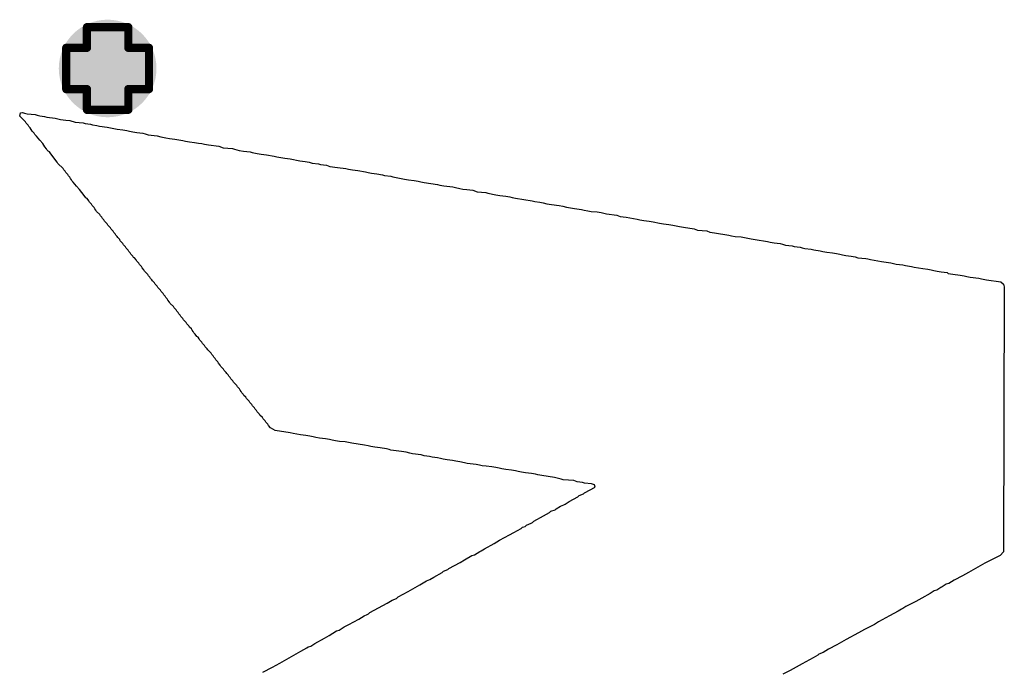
# Model space of a CAD drawing. Header units: inches. Extents: x -0.1 to 10.2, y 0 to 6.5.
# Tile 14 of 95: x 0.483 to 0.721, y 0.937 to 1.094. Entities that reach past the tile are written whole.
import ezdxf

# ---------------------------------------------------------------- set-up
doc = ezdxf.new("R2010")
doc.units = ezdxf.units.IN
doc.header["$MEASUREMENT"] = 0
for name, color, linetype in [('Bottom Layer', 5, 'Continuous'), ('Drill Drawing', 1, 'Continuous'), ('Top Layer', 1, 'Continuous'), ('Top Overlay', 2, 'Continuous'), ('Via Holes', 16, 'Continuous')]:
    doc.layers.add(name, color=color, linetype=linetype)

msp = doc.modelspace()

# ---------------------------------------------------------------- hatches: boundary and pattern name
at = {"layer": 'Bottom Layer'}
h = msp.add_hatch(color=5, dxfattribs=at)
edge = h.paths.add_edge_path()
edge.add_arc((0.50394, 1.08268), 0.01181, 0, 360)
at = {"layer": 'Top Layer'}
h = msp.add_hatch(color=1, dxfattribs=at)
edge = h.paths.add_edge_path()
edge.add_arc((0.50394, 1.08268), 0.01181, 0, 360)
at = {"layer": 'Via Holes'}
h = msp.add_hatch(color=7, dxfattribs=at)
edge = h.paths.add_edge_path()
edge.add_arc((0.50394, 1.08268), 0.00591, 0, 360)

# ---------------------------------------------------------------- linework, layer by layer
at = {"layer": 'Drill Drawing', "const_width": 0.002}
for points in [[(0.49894, 1.08768), (0.49894, 1.09268)], [(0.49894, 1.09268), (0.50894, 1.09268)], [(0.50894, 1.08768), (0.50894, 1.09268)], [(0.49394, 1.07768), (0.49394, 1.08768)], [(0.49394, 1.08768), (0.49894, 1.08768)], [(0.50894, 1.08768), (0.51394, 1.08768)], [(0.51394, 1.07768), (0.51394, 1.08768)], [(0.49394, 1.07768), (0.49894, 1.07768)], [(0.49894, 1.07268), (0.49894, 1.07768)], [(0.50894, 1.07768), (0.51394, 1.07768)], [(0.50894, 1.07268), (0.50894, 1.07768)], [(0.49894, 1.07268), (0.50894, 1.07268)]]:
    msp.add_lwpolyline(points, dxfattribs=at)
at = {"layer": 'Drill Drawing', "const_width": 0.001}
for points in [[(0.49844, 1.09268, 1), (0.49944, 1.09268, 1)], [(0.49844, 1.09268, 1), (0.49944, 1.09268, 1)], [(0.50844, 1.09268, 1), (0.50944, 1.09268, 1)], [(0.50844, 1.09268, 1), (0.50944, 1.09268, 1)], [(0.49344, 1.08768, 1), (0.49444, 1.08768, 1)], [(0.49344, 1.08768, 1), (0.49444, 1.08768, 1)], [(0.49844, 1.08768, 1), (0.49944, 1.08768, 1)], [(0.49844, 1.08768, 1), (0.49944, 1.08768, 1)], [(0.50844, 1.08768, 1), (0.50944, 1.08768, 1)], [(0.50844, 1.08768, 1), (0.50944, 1.08768, 1)], [(0.51344, 1.08768, 1), (0.51444, 1.08768, 1)], [(0.51344, 1.08768, 1), (0.51444, 1.08768, 1)], [(0.49344, 1.07768, 1), (0.49444, 1.07768, 1)], [(0.49344, 1.07768, 1), (0.49444, 1.07768, 1)], [(0.49844, 1.07768, 1), (0.49944, 1.07768, 1)], [(0.49844, 1.07768, 1), (0.49944, 1.07768, 1)], [(0.50844, 1.07768, 1), (0.50944, 1.07768, 1)], [(0.50844, 1.07768, 1), (0.50944, 1.07768, 1)], [(0.51344, 1.07768, 1), (0.51444, 1.07768, 1)], [(0.51344, 1.07768, 1), (0.51444, 1.07768, 1)], [(0.49844, 1.07268, 1), (0.49944, 1.07268, 1)], [(0.49844, 1.07268, 1), (0.49944, 1.07268, 1)], [(0.50844, 1.07268, 1), (0.50944, 1.07268, 1)], [(0.50844, 1.07268, 1), (0.50944, 1.07268, 1)]]:
    msp.add_lwpolyline(points, format="xyb", close=True, dxfattribs=at)
at = {"layer": 'Top Overlay'}
for p, q in [((0.48267, 1.07116), (0.48283, 1.07195)), ((0.48283, 1.07195), (0.48339, 1.07203)), ((0.48339, 1.07203), (0.48387, 1.07187)), ((0.48387, 1.07187), (0.4845, 1.07172)), ((0.4845, 1.07172), (0.48641, 1.07156)), ((0.48641, 1.07156), (0.48689, 1.0714)), ((0.48411, 1.06973), (0.48267, 1.07116)), ((0.48426, 1.06941), (0.48411, 1.06973)), ((0.48474, 1.06893), (0.48426, 1.06941)), ((0.48689, 1.0714), (0.48752, 1.07124)), ((0.48752, 1.07124), (0.48864, 1.07108)), ((0.48864, 1.07108), (0.48927, 1.07092)), ((0.48927, 1.07092), (0.49126, 1.07068)), ((0.49126, 1.07068), (0.49254, 1.07036)), ((0.49254, 1.07036), (0.49381, 1.0702)), ((0.49381, 1.0702), (0.49476, 1.07005)), ((0.49476, 1.07005), (0.49611, 1.06965)), ((0.49611, 1.06965), (0.49802, 1.06949)), ((0.49802, 1.06949), (0.4985, 1.06933)), ((0.4985, 1.06933), (0.49977, 1.06917)), ((0.49977, 1.06917), (0.50025, 1.06901)), ((0.4849, 1.06861), (0.48474, 1.06893)), ((0.48522, 1.0683), (0.4849, 1.06861)), ((0.4857, 1.0675), (0.48522, 1.0683)), ((0.48617, 1.06702), (0.4857, 1.0675)), ((0.48633, 1.06671), (0.48617, 1.06702)), ((0.48673, 1.06631), (0.48633, 1.06671)), ((0.50025, 1.06901), (0.50136, 1.06885)), ((0.50136, 1.06885), (0.502, 1.06869)), ((0.502, 1.06869), (0.50383, 1.06846)), ((0.50383, 1.06846), (0.50621, 1.06798)), ((0.50621, 1.06798), (0.50764, 1.06782)), ((0.50764, 1.06782), (0.5086, 1.06766)), ((0.5086, 1.06766), (0.50924, 1.0675)), ((0.50924, 1.0675), (0.51003, 1.06734)), ((0.51003, 1.06734), (0.51098, 1.06718)), ((0.51098, 1.06718), (0.51242, 1.06702)), ((0.51242, 1.06702), (0.51305, 1.06686)), ((0.51305, 1.06686), (0.51377, 1.06663)), ((0.48752, 1.06535), (0.48673, 1.06631)), ((0.48824, 1.06448), (0.48752, 1.06535)), ((0.48872, 1.06368), (0.48824, 1.06448)), ((0.51377, 1.06663), (0.51592, 1.06639)), ((0.51592, 1.06639), (0.51679, 1.06615)), ((0.51679, 1.06615), (0.51798, 1.06591)), ((0.51798, 1.06591), (0.51894, 1.06575)), ((0.51894, 1.06575), (0.52021, 1.06559)), ((0.52021, 1.06559), (0.52212, 1.06527)), ((0.52212, 1.06527), (0.52275, 1.06512)), ((0.52275, 1.06512), (0.52371, 1.06496)), ((0.52371, 1.06496), (0.52498, 1.0648)), ((0.52498, 1.0648), (0.52594, 1.06464)), ((0.52594, 1.06464), (0.52673, 1.06448)), ((0.52673, 1.06448), (0.52737, 1.06432)), ((0.52737, 1.06432), (0.52832, 1.06416)), ((0.48919, 1.06321), (0.48872, 1.06368)), ((0.48935, 1.06289), (0.48919, 1.06321)), ((0.48959, 1.06265), (0.48935, 1.06289)), ((0.48991, 1.06249), (0.48959, 1.06265)), ((0.49023, 1.06201), (0.48991, 1.06249)), ((0.49174, 1.06003), (0.49023, 1.06201)), ((0.52832, 1.06416), (0.53087, 1.06384)), ((0.53087, 1.06384), (0.5319, 1.06345)), ((0.5319, 1.06345), (0.53413, 1.06329)), ((0.53413, 1.06329), (0.5346, 1.06313)), ((0.5346, 1.06313), (0.53572, 1.06281)), ((0.53572, 1.06281), (0.53683, 1.06265)), ((0.53683, 1.06265), (0.53842, 1.06249)), ((0.53842, 1.06249), (0.5389, 1.06233)), ((0.5389, 1.06233), (0.54009, 1.06209)), ((0.54009, 1.06209), (0.54105, 1.06193)), ((0.54105, 1.06193), (0.54232, 1.06178)), ((0.4919, 1.05971), (0.49174, 1.06003)), ((0.49317, 1.05844), (0.4919, 1.05971)), ((0.54232, 1.06178), (0.54423, 1.06146)), ((0.54423, 1.06146), (0.54486, 1.0613)), ((0.54486, 1.0613), (0.54677, 1.06098)), ((0.54677, 1.06098), (0.54804, 1.06082)), ((0.54804, 1.06082), (0.55043, 1.06034)), ((0.55043, 1.06034), (0.5517, 1.06018)), ((0.5517, 1.06018), (0.55266, 1.06003)), ((0.55266, 1.06003), (0.55337, 1.05979)), ((0.55337, 1.05979), (0.55496, 1.05963)), ((0.55496, 1.05963), (0.55544, 1.05947)), ((0.49333, 1.05812), (0.49317, 1.05844)), ((0.49365, 1.0578), (0.49333, 1.05812)), ((0.49381, 1.05748), (0.49365, 1.0578)), ((0.49428, 1.057), (0.49381, 1.05748)), ((0.55544, 1.05947), (0.55687, 1.05931)), ((0.55687, 1.05931), (0.55767, 1.05899)), ((0.55767, 1.05899), (0.5595, 1.05875)), ((0.5595, 1.05875), (0.56156, 1.05844)), ((0.56156, 1.05844), (0.5622, 1.05828)), ((0.5622, 1.05828), (0.56315, 1.05812)), ((0.56315, 1.05812), (0.56443, 1.05796)), ((0.56443, 1.05796), (0.56633, 1.05764)), ((0.56633, 1.05764), (0.56697, 1.05748)), ((0.56697, 1.05748), (0.56777, 1.05732)), ((0.56777, 1.05732), (0.56904, 1.05716)), ((0.56904, 1.05716), (0.57039, 1.05692)), ((0.49444, 1.05669), (0.49428, 1.057)), ((0.49476, 1.05637), (0.49444, 1.05669)), ((0.49492, 1.05605), (0.49476, 1.05637)), ((0.49524, 1.05573), (0.49492, 1.05605)), ((0.4954, 1.05541), (0.49524, 1.05573)), ((0.49564, 1.05517), (0.4954, 1.05541)), ((0.49643, 1.05422), (0.49564, 1.05517)), ((0.57039, 1.05692), (0.57087, 1.05677)), ((0.57087, 1.05677), (0.57246, 1.05661)), ((0.57246, 1.05661), (0.57294, 1.05645)), ((0.57294, 1.05645), (0.57572, 1.05589)), ((0.57572, 1.05589), (0.57667, 1.05573)), ((0.57667, 1.05573), (0.5781, 1.05557)), ((0.5781, 1.05557), (0.57906, 1.05541)), ((0.57906, 1.05541), (0.57969, 1.05525)), ((0.57969, 1.05525), (0.58049, 1.0551)), ((0.58049, 1.0551), (0.58367, 1.05462)), ((0.49715, 1.05335), (0.49643, 1.05422)), ((0.49826, 1.05191), (0.49715, 1.05335)), ((0.58367, 1.05462), (0.58431, 1.05446)), ((0.58431, 1.05446), (0.58526, 1.0543)), ((0.58526, 1.0543), (0.58741, 1.05406)), ((0.58741, 1.05406), (0.58805, 1.0539)), ((0.58805, 1.0539), (0.58908, 1.05366)), ((0.58908, 1.05366), (0.58987, 1.0535)), ((0.58987, 1.0535), (0.59083, 1.05335)), ((0.59083, 1.05335), (0.59226, 1.05319)), ((0.59226, 1.05319), (0.59329, 1.05279)), ((0.59329, 1.05279), (0.59536, 1.05263)), ((0.59536, 1.05263), (0.59584, 1.05247)), ((0.59584, 1.05247), (0.59783, 1.05207)), ((0.49866, 1.05136), (0.49826, 1.05191)), ((0.49898, 1.0512), (0.49866, 1.05136)), ((0.49937, 1.05064), (0.49898, 1.0512)), ((0.49953, 1.05032), (0.49937, 1.05064)), ((0.50001, 1.04985), (0.49953, 1.05032)), ((0.59783, 1.05207), (0.59878, 1.05191)), ((0.59878, 1.05191), (0.60021, 1.05176)), ((0.60021, 1.05176), (0.60117, 1.0516)), ((0.60117, 1.0516), (0.6018, 1.05144)), ((0.6018, 1.05144), (0.6026, 1.05128)), ((0.6026, 1.05128), (0.60657, 1.05064)), ((0.60657, 1.05064), (0.60721, 1.05048)), ((0.60721, 1.05048), (0.60848, 1.05032)), ((0.60848, 1.05032), (0.60928, 1.05016)), ((0.60928, 1.05016), (0.61015, 1.04993)), ((0.50017, 1.04953), (0.50001, 1.04985)), ((0.50065, 1.04905), (0.50017, 1.04953)), ((0.50081, 1.04873), (0.50065, 1.04905)), ((0.50112, 1.04841), (0.50081, 1.04873)), ((0.50128, 1.0481), (0.50112, 1.04841)), ((0.50208, 1.0473), (0.50128, 1.0481)), ((0.61015, 1.04993), (0.61127, 1.04977)), ((0.61127, 1.04977), (0.6131, 1.04953)), ((0.6131, 1.04953), (0.61405, 1.04937)), ((0.61405, 1.04937), (0.61492, 1.04913)), ((0.61492, 1.04913), (0.61683, 1.04881)), ((0.61683, 1.04881), (0.6185, 1.04857)), ((0.6185, 1.04857), (0.61914, 1.04841)), ((0.61914, 1.04841), (0.62009, 1.04826)), ((0.62009, 1.04826), (0.62089, 1.0481)), ((0.62089, 1.0481), (0.62232, 1.04794)), ((0.62232, 1.04794), (0.62327, 1.04778)), ((0.62327, 1.04778), (0.62455, 1.04746)), ((0.50224, 1.04698), (0.50208, 1.0473)), ((0.50256, 1.04667), (0.50224, 1.04698)), ((0.50271, 1.04635), (0.50256, 1.04667)), ((0.50303, 1.04603), (0.50271, 1.04635)), ((0.50319, 1.04571), (0.50303, 1.04603)), ((0.50383, 1.04507), (0.50319, 1.04571)), ((0.62455, 1.04746), (0.62709, 1.04714)), ((0.62709, 1.04714), (0.62789, 1.04682)), ((0.62789, 1.04682), (0.62932, 1.04667)), ((0.62932, 1.04667), (0.63107, 1.04635)), ((0.63107, 1.04635), (0.63202, 1.04619)), ((0.63202, 1.04619), (0.63266, 1.04603)), ((0.63266, 1.04603), (0.63361, 1.04587)), ((0.63361, 1.04587), (0.63489, 1.04571)), ((0.63489, 1.04571), (0.63584, 1.04555)), ((0.63584, 1.04555), (0.63743, 1.04523)), ((0.50399, 1.04476), (0.50383, 1.04507)), ((0.50462, 1.04412), (0.50399, 1.04476)), ((0.50478, 1.0438), (0.50462, 1.04412)), ((0.50526, 1.04333), (0.50478, 1.0438)), ((0.50542, 1.04301), (0.50526, 1.04333)), ((0.50574, 1.04269), (0.50542, 1.04301)), ((0.63743, 1.04523), (0.63838, 1.04507)), ((0.63838, 1.04507), (0.63966, 1.04492)), ((0.63966, 1.04492), (0.64061, 1.04476)), ((0.64061, 1.04476), (0.6422, 1.04444)), ((0.6422, 1.04444), (0.64316, 1.04428)), ((0.64316, 1.04428), (0.64578, 1.04388)), ((0.64578, 1.04388), (0.64658, 1.04356)), ((0.64658, 1.04356), (0.6488, 1.0434)), ((0.6488, 1.0434), (0.6496, 1.04309)), ((0.6496, 1.04309), (0.65071, 1.04293)), ((0.65071, 1.04293), (0.65413, 1.04237)), ((0.5059, 1.04237), (0.50574, 1.04269)), ((0.50621, 1.04205), (0.5059, 1.04237)), ((0.50637, 1.04173), (0.50621, 1.04205)), ((0.50685, 1.04126), (0.50637, 1.04173)), ((0.50701, 1.04094), (0.50685, 1.04126)), ((0.50764, 1.0403), (0.50701, 1.04094)), ((0.65413, 1.04237), (0.65477, 1.04221)), ((0.65477, 1.04221), (0.65572, 1.04205)), ((0.65572, 1.04205), (0.65715, 1.04189)), ((0.65715, 1.04189), (0.65954, 1.04142)), ((0.65954, 1.04142), (0.66049, 1.04126)), ((0.66049, 1.04126), (0.66351, 1.04078)), ((0.66351, 1.04078), (0.66415, 1.04062)), ((0.66415, 1.04062), (0.66511, 1.04046)), ((0.5078, 1.03999), (0.50764, 1.0403)), ((0.50828, 1.03951), (0.5078, 1.03999)), ((0.50844, 1.03919), (0.50828, 1.03951)), ((0.50892, 1.03871), (0.50844, 1.03919)), ((0.50908, 1.03839), (0.50892, 1.03871)), ((0.50939, 1.03808), (0.50908, 1.03839)), ((0.66511, 1.04046), (0.66654, 1.0403)), ((0.66654, 1.0403), (0.66717, 1.04014)), ((0.66717, 1.04014), (0.66789, 1.03991)), ((0.66789, 1.03991), (0.66948, 1.03975)), ((0.66948, 1.03975), (0.66996, 1.03959)), ((0.66996, 1.03959), (0.67139, 1.03943)), ((0.67139, 1.03943), (0.67186, 1.03927)), ((0.67186, 1.03927), (0.6725, 1.03911)), ((0.6725, 1.03911), (0.67409, 1.03895)), ((0.67409, 1.03895), (0.67473, 1.03879)), ((0.67473, 1.03879), (0.67624, 1.03855)), ((0.67624, 1.03855), (0.67687, 1.03839)), ((0.67687, 1.03839), (0.67783, 1.03824)), ((0.67783, 1.03824), (0.67926, 1.03808)), ((0.50955, 1.03776), (0.50939, 1.03808)), ((0.51003, 1.03728), (0.50955, 1.03776)), ((0.51019, 1.03696), (0.51003, 1.03728)), ((0.51043, 1.03688), (0.51019, 1.03696)), ((0.51083, 1.03633), (0.51043, 1.03688)), ((0.51098, 1.03601), (0.51083, 1.03633)), ((0.51146, 1.03553), (0.51098, 1.03601)), ((0.67926, 1.03808), (0.68021, 1.03792)), ((0.68021, 1.03792), (0.68101, 1.03776)), ((0.68101, 1.03776), (0.68165, 1.0376)), ((0.68165, 1.0376), (0.68244, 1.03744)), ((0.68244, 1.03744), (0.68371, 1.03728)), ((0.68371, 1.03728), (0.68467, 1.03712)), ((0.68467, 1.03712), (0.68538, 1.03688)), ((0.68538, 1.03688), (0.68729, 1.03672)), ((0.68729, 1.03672), (0.68777, 1.03657)), ((0.68777, 1.03657), (0.68841, 1.03641)), ((0.68841, 1.03641), (0.69111, 1.03593)), ((0.69111, 1.03593), (0.69334, 1.03561)), ((0.51162, 1.03521), (0.51146, 1.03553)), ((0.5121, 1.03474), (0.51162, 1.03521)), ((0.51226, 1.03442), (0.5121, 1.03474)), ((0.51273, 1.03394), (0.51226, 1.03442)), ((0.51289, 1.03362), (0.51273, 1.03394)), ((0.51369, 1.03283), (0.51289, 1.03362)), ((0.69334, 1.03561), (0.69461, 1.03529)), ((0.69461, 1.03529), (0.6962, 1.03513)), ((0.6962, 1.03513), (0.69684, 1.03498)), ((0.69684, 1.03498), (0.69835, 1.03474)), ((0.69835, 1.03474), (0.69898, 1.03458)), ((0.69898, 1.03458), (0.70105, 1.03426)), ((0.70105, 1.03426), (0.70232, 1.0341)), ((0.70232, 1.0341), (0.70312, 1.03394)), ((0.70312, 1.03394), (0.70375, 1.03378)), ((0.70375, 1.03378), (0.70455, 1.03362)), ((0.70455, 1.03362), (0.7055, 1.03346)), ((0.7055, 1.03346), (0.70694, 1.03331)), ((0.51385, 1.03251), (0.51369, 1.03283)), ((0.51417, 1.03219), (0.51385, 1.03251)), ((0.51433, 1.03187), (0.51417, 1.03219)), ((0.51464, 1.03156), (0.51433, 1.03187)), ((0.5148, 1.03124), (0.51464, 1.03156)), ((0.51528, 1.03076), (0.5148, 1.03124)), ((0.70694, 1.03331), (0.70717, 1.03307)), ((0.70717, 1.03307), (0.70829, 1.03291)), ((0.70829, 1.03291), (0.71012, 1.03267)), ((0.71012, 1.03267), (0.71107, 1.03251)), ((0.71107, 1.03251), (0.71171, 1.03235)), ((0.71171, 1.03235), (0.7125, 1.03219)), ((0.7125, 1.03219), (0.71465, 1.03195)), ((0.71465, 1.03195), (0.71529, 1.03179)), ((0.71529, 1.03179), (0.71648, 1.03156)), ((0.71648, 1.03156), (0.7199, 1.031)), ((0.7199, 1.031), (0.72061, 1.03044)), ((0.51544, 1.03044), (0.51528, 1.03076)), ((0.51592, 1.02997), (0.51544, 1.03044)), ((0.51607, 1.02965), (0.51592, 1.02997)), ((0.51671, 1.02901), (0.51607, 1.02965)), ((0.51687, 1.02869), (0.51671, 1.02901)), ((0.51735, 1.02822), (0.51687, 1.02869)), ((0.72061, 1.03044), (0.72077, 1.02981)), ((0.72077, 1.02981), (0.72061, 0.96571)), ((0.51751, 1.0279), (0.51735, 1.02822)), ((0.51782, 1.02758), (0.51751, 1.0279)), ((0.51798, 1.02726), (0.51782, 1.02758)), ((0.5183, 1.02694), (0.51798, 1.02726)), ((0.51846, 1.02662), (0.5183, 1.02694)), ((0.51894, 1.02615), (0.51846, 1.02662)), ((0.5191, 1.02583), (0.51894, 1.02615)), ((0.51989, 1.02503), (0.5191, 1.02583)), ((0.52005, 1.02472), (0.51989, 1.02503)), ((0.52053, 1.02424), (0.52005, 1.02472)), ((0.52069, 1.02392), (0.52053, 1.02424)), ((0.52101, 1.0236), (0.52069, 1.02392)), ((0.52116, 1.02329), (0.52101, 1.0236)), ((0.52148, 1.02297), (0.52116, 1.02329)), ((0.52164, 1.02265), (0.52148, 1.02297)), ((0.52212, 1.02217), (0.52164, 1.02265)), ((0.52228, 1.02185), (0.52212, 1.02217)), ((0.52291, 1.02122), (0.52228, 1.02185)), ((0.52307, 1.0209), (0.52291, 1.02122)), ((0.52355, 1.02042), (0.52307, 1.0209)), ((0.52371, 1.0201), (0.52355, 1.02042)), ((0.52419, 1.01963), (0.52371, 1.0201)), ((0.52435, 1.01931), (0.52419, 1.01963)), ((0.52466, 1.01899), (0.52435, 1.01931)), ((0.52482, 1.01867), (0.52466, 1.01899)), ((0.52514, 1.01835), (0.52482, 1.01867)), ((0.52554, 1.0178), (0.52514, 1.01835)), ((0.52586, 1.01764), (0.52554, 1.0178)), ((0.52609, 1.01724), (0.52586, 1.01764)), ((0.52625, 1.01692), (0.52609, 1.01724)), ((0.52673, 1.01645), (0.52625, 1.01692)), ((0.52689, 1.01613), (0.52673, 1.01645)), ((0.52737, 1.01565), (0.52689, 1.01613)), ((0.52753, 1.01533), (0.52737, 1.01565)), ((0.528, 1.01486), (0.52753, 1.01533)), ((0.52816, 1.01454), (0.528, 1.01486)), ((0.52896, 1.01374), (0.52816, 1.01454)), ((0.52912, 1.01342), (0.52896, 1.01374)), ((0.52943, 1.01311), (0.52912, 1.01342)), ((0.52959, 1.01279), (0.52943, 1.01311)), ((0.52991, 1.01247), (0.52959, 1.01279)), ((0.53007, 1.01215), (0.52991, 1.01247)), ((0.53055, 1.01167), (0.53007, 1.01215)), ((0.53071, 1.01136), (0.53055, 1.01167)), ((0.53118, 1.01088), (0.53071, 1.01136)), ((0.53134, 1.01056), (0.53118, 1.01088)), ((0.53198, 1.00992), (0.53134, 1.01056)), ((0.53214, 1.00961), (0.53198, 1.00992)), ((0.53262, 1.00913), (0.53214, 1.00961)), ((0.53277, 1.00881), (0.53262, 1.00913)), ((0.53309, 1.00849), (0.53277, 1.00881)), ((0.53325, 1.00818), (0.53309, 1.00849)), ((0.53357, 1.00786), (0.53325, 1.00818)), ((0.53373, 1.00754), (0.53357, 1.00786)), ((0.53421, 1.00706), (0.53373, 1.00754)), ((0.53437, 1.00674), (0.53421, 1.00706)), ((0.53516, 1.00595), (0.53437, 1.00674)), ((0.53532, 1.00563), (0.53516, 1.00595)), ((0.5358, 1.00515), (0.53532, 1.00563)), ((0.53596, 1.00484), (0.5358, 1.00515)), ((0.53627, 1.00452), (0.53596, 1.00484)), ((0.53643, 1.0042), (0.53627, 1.00452)), ((0.53675, 1.00388), (0.53643, 1.0042)), ((0.53691, 1.00356), (0.53675, 1.00388)), ((0.53739, 1.00309), (0.53691, 1.00356)), ((0.53755, 1.00277), (0.53739, 1.00309)), ((0.53818, 1.00213), (0.53755, 1.00277)), ((0.53834, 1.00181), (0.53818, 1.00213)), ((0.53882, 1.00134), (0.53834, 1.00181)), ((0.53898, 1.00102), (0.53882, 1.00134)), ((0.53946, 1.00054), (0.53898, 1.00102)), ((0.53961, 1.00022), (0.53946, 1.00054)), ((0.53993, 0.9999), (0.53961, 1.00022)), ((0.54009, 0.99959), (0.53993, 0.9999)), ((0.54057, 0.99911), (0.54009, 0.99959)), ((0.54073, 0.99879), (0.54057, 0.99911)), ((0.54136, 0.99816), (0.54073, 0.99879)), ((0.54152, 0.99784), (0.54136, 0.99816)), ((0.542, 0.99736), (0.54152, 0.99784)), ((0.54216, 0.99704), (0.542, 0.99736)), ((0.54264, 0.99656), (0.54216, 0.99704)), ((0.5428, 0.99625), (0.54264, 0.99656)), ((0.54335, 0.99569), (0.5428, 0.99625)), ((0.54446, 0.99505), (0.54335, 0.99569)), ((0.54804, 0.9945), (0.54446, 0.99505)), ((0.54884, 0.99434), (0.54804, 0.9945)), ((0.55059, 0.99402), (0.54884, 0.99434)), ((0.55186, 0.99386), (0.55059, 0.99402)), ((0.55282, 0.9937), (0.55186, 0.99386)), ((0.55361, 0.99354), (0.55282, 0.9937)), ((0.55425, 0.99338), (0.55361, 0.99354)), ((0.5552, 0.99322), (0.55425, 0.99338)), ((0.55663, 0.99307), (0.5552, 0.99322)), ((0.55759, 0.99291), (0.55663, 0.99307)), ((0.55822, 0.99275), (0.55759, 0.99291)), ((0.55902, 0.99259), (0.55822, 0.99275)), ((0.55997, 0.99243), (0.55902, 0.99259)), ((0.5614, 0.99227), (0.55997, 0.99243)), ((0.56299, 0.99195), (0.5614, 0.99227)), ((0.56602, 0.99147), (0.56299, 0.99195)), ((0.56697, 0.99132), (0.56602, 0.99147)), ((0.56761, 0.99116), (0.56697, 0.99132)), ((0.56856, 0.991), (0.56761, 0.99116)), ((0.56983, 0.99084), (0.56856, 0.991)), ((0.57134, 0.9906), (0.56983, 0.99084)), ((0.57198, 0.99044), (0.57134, 0.9906)), ((0.57246, 0.99028), (0.57198, 0.99044)), ((0.575, 0.98996), (0.57246, 0.99028)), ((0.57612, 0.9898), (0.575, 0.98996)), ((0.57699, 0.98957), (0.57612, 0.9898)), ((0.57763, 0.98941), (0.57699, 0.98957)), ((0.57977, 0.98917), (0.57763, 0.98941)), ((0.58049, 0.98893), (0.57977, 0.98917)), ((0.58176, 0.98877), (0.58049, 0.98893)), ((0.5824, 0.98861), (0.58176, 0.98877)), ((0.58367, 0.98845), (0.5824, 0.98861)), ((0.58447, 0.98829), (0.58367, 0.98845)), ((0.5851, 0.98813), (0.58447, 0.98829)), ((0.58606, 0.98798), (0.5851, 0.98813)), ((0.58733, 0.98782), (0.58606, 0.98798)), ((0.58812, 0.98766), (0.58733, 0.98782)), ((0.58908, 0.9875), (0.58812, 0.98766)), ((0.59027, 0.98726), (0.58908, 0.9875)), ((0.59091, 0.9871), (0.59027, 0.98726)), ((0.59306, 0.98686), (0.59091, 0.9871)), ((0.59385, 0.9867), (0.59306, 0.98686)), ((0.59449, 0.98654), (0.59385, 0.9867)), ((0.59544, 0.98639), (0.59449, 0.98654)), ((0.59687, 0.98623), (0.59544, 0.98639)), ((0.59783, 0.98607), (0.59687, 0.98623)), ((0.59862, 0.98591), (0.59783, 0.98607)), ((0.59926, 0.98575), (0.59862, 0.98591)), ((0.60021, 0.98559), (0.59926, 0.98575)), ((0.60164, 0.98543), (0.60021, 0.98559)), ((0.6026, 0.98527), (0.60164, 0.98543)), ((0.60323, 0.98511), (0.6026, 0.98527)), ((0.60403, 0.98495), (0.60323, 0.98511)), ((0.60498, 0.98479), (0.60403, 0.98495)), ((0.60642, 0.98464), (0.60498, 0.98479)), ((0.60737, 0.98448), (0.60642, 0.98464)), ((0.60801, 0.98432), (0.60737, 0.98448)), ((0.60896, 0.98416), (0.60801, 0.98432)), ((0.61198, 0.98368), (0.60896, 0.98416)), ((0.61262, 0.98352), (0.61198, 0.98368)), ((0.61365, 0.98328), (0.61262, 0.98352)), ((0.61413, 0.98312), (0.61365, 0.98328)), ((0.61667, 0.98297), (0.61413, 0.98312)), ((0.61747, 0.98265), (0.61667, 0.98297)), ((0.61874, 0.98249), (0.61747, 0.98265)), ((0.61922, 0.98233), (0.61874, 0.98249)), ((0.62097, 0.98217), (0.61922, 0.98233)), ((0.61922, 0.97994), (0.62184, 0.9813)), ((0.62168, 0.98193), (0.62097, 0.98217)), ((0.62184, 0.9813), (0.62168, 0.98193)), ((0.61556, 0.97788), (0.61763, 0.97899)), ((0.61763, 0.97899), (0.61795, 0.97931)), ((0.61795, 0.97931), (0.61898, 0.97971)), ((0.61898, 0.97971), (0.61922, 0.97994)), ((0.61238, 0.97613), (0.61349, 0.97676)), ((0.61349, 0.97676), (0.61429, 0.97708)), ((0.61429, 0.97708), (0.61461, 0.97724)), ((0.61461, 0.97724), (0.61556, 0.97788)), ((0.60697, 0.9731), (0.60936, 0.97438)), ((0.60936, 0.97438), (0.61079, 0.97517)), ((0.61079, 0.97517), (0.61111, 0.97549)), ((0.61111, 0.97549), (0.61214, 0.97589)), ((0.61214, 0.97589), (0.61238, 0.97613)), ((0.60395, 0.97135), (0.60427, 0.97167)), ((0.60427, 0.97167), (0.6049, 0.97183)), ((0.6049, 0.97183), (0.60522, 0.97215)), ((0.60522, 0.97215), (0.60634, 0.97263)), ((0.60634, 0.97263), (0.60665, 0.97279)), ((0.60665, 0.97279), (0.60697, 0.9731)), ((0.5987, 0.96849), (0.60109, 0.96976)), ((0.60109, 0.96976), (0.6022, 0.9704)), ((0.6022, 0.9704), (0.60395, 0.97135)), ((0.59504, 0.96642), (0.59743, 0.9677)), ((0.59743, 0.9677), (0.5987, 0.96849)), ((0.59027, 0.96372), (0.59202, 0.96483)), ((0.59202, 0.96483), (0.59266, 0.96499)), ((0.59266, 0.96499), (0.59393, 0.96579)), ((0.59393, 0.96579), (0.59425, 0.96595)), ((0.59425, 0.96595), (0.59504, 0.96642)), ((0.71974, 0.96483), (0.71608, 0.96293)), ((0.72061, 0.96571), (0.71974, 0.96483)), ((0.58645, 0.96165), (0.58916, 0.96308)), ((0.58916, 0.96308), (0.59027, 0.96372)), ((0.71497, 0.96229), (0.71322, 0.96133)), ((0.71608, 0.96293), (0.71497, 0.96229)), ((0.58184, 0.95895), (0.5828, 0.95959)), ((0.5828, 0.95959), (0.58486, 0.9607)), ((0.58486, 0.9607), (0.58518, 0.96102)), ((0.58518, 0.96102), (0.58622, 0.96141)), ((0.58622, 0.96141), (0.58645, 0.96165)), ((0.71067, 0.9599), (0.70861, 0.95879)), ((0.7121, 0.9607), (0.71067, 0.9599)), ((0.71322, 0.96133), (0.7121, 0.9607)), ((0.57834, 0.95704), (0.57946, 0.95768)), ((0.57946, 0.95768), (0.58105, 0.95863)), ((0.58105, 0.95863), (0.58184, 0.95895)), ((0.70574, 0.9572), (0.70542, 0.95704)), ((0.7067, 0.95784), (0.70574, 0.9572)), ((0.70733, 0.95799), (0.7067, 0.95784)), ((0.70861, 0.95879), (0.70733, 0.95799)), ((0.57381, 0.95442), (0.57421, 0.95481)), ((0.57421, 0.95481), (0.57659, 0.95609)), ((0.57659, 0.95609), (0.57834, 0.95704)), ((0.70288, 0.95561), (0.70081, 0.9545)), ((0.70383, 0.95625), (0.70288, 0.95561)), ((0.70447, 0.9564), (0.70383, 0.95625)), ((0.70542, 0.95704), (0.70447, 0.9564)), ((0.56737, 0.951), (0.5715, 0.95322)), ((0.5715, 0.95322), (0.57278, 0.95402)), ((0.57278, 0.95402), (0.57381, 0.95442)), ((0.69699, 0.95243), (0.6962, 0.95195)), ((0.69938, 0.9537), (0.69699, 0.95243)), ((0.70081, 0.9545), (0.69938, 0.9537)), ((0.56466, 0.94941), (0.56594, 0.9502)), ((0.56594, 0.9502), (0.56673, 0.95052)), ((0.56673, 0.95052), (0.56705, 0.95068)), ((0.56705, 0.95068), (0.56737, 0.951)), ((0.69302, 0.9502), (0.69031, 0.94877)), ((0.69509, 0.95131), (0.69302, 0.9502)), ((0.69588, 0.95179), (0.69509, 0.95131)), ((0.6962, 0.95195), (0.69588, 0.95179)), ((0.56117, 0.9475), (0.56148, 0.94766)), ((0.56148, 0.94766), (0.56228, 0.94813)), ((0.56228, 0.94813), (0.56466, 0.94941)), ((0.68936, 0.94813), (0.68697, 0.94686)), ((0.69031, 0.94877), (0.68936, 0.94813)), ((0.55639, 0.94479), (0.55751, 0.94543)), ((0.55751, 0.94543), (0.55926, 0.94654)), ((0.55926, 0.94654), (0.55989, 0.9467)), ((0.55989, 0.9467), (0.56117, 0.9475)), ((0.68554, 0.94607), (0.68252, 0.94448)), ((0.68697, 0.94686), (0.68554, 0.94607)), ((0.55242, 0.94273), (0.55305, 0.94288)), ((0.55305, 0.94288), (0.55401, 0.94352)), ((0.55401, 0.94352), (0.55639, 0.94479)), ((0.68029, 0.9432), (0.67823, 0.94209)), ((0.68252, 0.94448), (0.68029, 0.9432)), ((0.54669, 0.93939), (0.54955, 0.94098)), ((0.54955, 0.94098), (0.55067, 0.94161)), ((0.55067, 0.94161), (0.5521, 0.94241)), ((0.5521, 0.94241), (0.55242, 0.94273)), ((0.67568, 0.94066), (0.67457, 0.94002)), ((0.67592, 0.9409), (0.67568, 0.94066)), ((0.67695, 0.94129), (0.67592, 0.9409)), ((0.67823, 0.94209), (0.67695, 0.94129)), ((0.54383, 0.9378), (0.54558, 0.93875)), ((0.54558, 0.93875), (0.54669, 0.93939)), ((0.67186, 0.93859), (0.669, 0.937)), ((0.67457, 0.94002), (0.67186, 0.93859)), ((0.54144, 0.93652), (0.54383, 0.9378)), ((0.669, 0.937), (0.66725, 0.93605))]:
    msp.add_line(p, q, dxfattribs=at)

doc.saveas('drawing.dxf')
